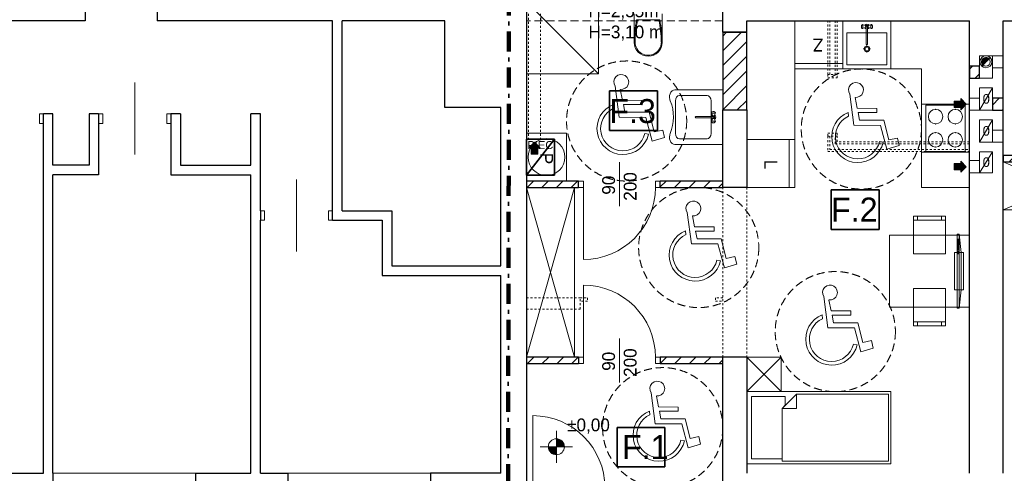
# Model space of a CAD drawing. Extents: x -220425 to -93252, y -20065 to 80294.
# Tile 72 of 103: x -129837 to -117547, y -9595 to -3929. Entities that reach past the tile are written whole.
import ezdxf

# ---------------------------------------------------------------- set-up
doc = ezdxf.new("R2010")
doc.units = 0
doc.header["$MEASUREMENT"] = 0
for name, pattern in [('Hidden Line', [50, 25, -25]), ('Krawędzie ukryte', [150, 100, -50]), ('Kreski i kropki', [450, 250, -100, 0, -100])]:
    doc.linetypes.add(name, pattern=pattern)
for name, color, linetype, lineweight, true_color in [('Arch drzwi_Nr_Pióra__4', 7, 'Continuous', 9, 0x029e21), ('Arch okna_Nr_Pióra__4', 7, 'Continuous', 9, 0x029e21), ('arch wypelnienia_Nr_Pióra__89', 7, 'Continuous', 20, 0x71cebe), ('Arch wyposarzenie_Nr_Pióra__2', 7, 'Continuous', 13, 0x7f7f7f), ('Arch wyposarzenie_Nr_Pióra__9', 7, 'Continuous', 13, 0x3dad99), ('Arch wyposazenie_Nr_Pióra__3', 7, 'Continuous', 18, 0xff6600), ('Arch wyposazenie_Nr_Pióra__9', 7, 'Continuous', 13, 0x3dad99)]:
    doc.layers.add(name, color=color, linetype=linetype, lineweight=lineweight, true_color=true_color)
for name, color, linetype, lineweight in [('Arch kominy_Nr_Pióra__1', 7, 'Continuous', 25), ('Arch kominy_Nr_Pióra__10', 134, 'Continuous', 18), ('Arch kominy_Nr_Pióra__21', 7, 'Continuous', 9), ('Arch opisy_Nr_Pióra__21', 7, 'Continuous', 9), ('arch wypelnienia_Nr_Pióra__21', 7, 'Continuous', 9), ('Arch wyposazenie_Nr_Pióra__26', 5, 'Continuous', 35), ('Arch ściany nośne_Nr_Pióra__21', 7, 'Continuous', 9), ('Arch ściany nośne_Nr_Pióra__27', 7, 'Continuous', 30), ('Drzwi ArchiCAD_Nr_Pióra__27', 7, 'Continuous', 30), ('Drzwi ArchiCAD_Nr_Pióra__5', 7, 'Continuous', 13), ('INWENT KONST. DREWNIANA_Nr_Pióra__20', 1, 'Continuous', 100), ('INWENT RZĘDNE_Nr_Pióra__21', 7, 'Continuous', 9), ('INWENT WYMIARY_Nr_Pióra__21', 7, 'Continuous', 9), ('INWENT. DRZWI_Nr_Pióra__101', 8, 'Continuous', 13), ('INWENT. DRZWI_Nr_Pióra__5', 7, 'Continuous', 13), ('INWENT. OKNA_Nr_Pióra__5', 7, 'Continuous', 13), ('INWENT.ŚCIANY_Nr_Pióra__1', 7, 'Continuous', 25), ('INWENT.ŚCIANY_Nr_Pióra__101', 8, 'Continuous', 13), ('INWENT.ŚCIANY_Nr_Pióra__5', 7, 'Continuous', 13), ('Istniejące kominy_Nr_Pióra__5', 7, 'Continuous', 13), ('Istniejące stropy_Nr_Pióra__5', 7, 'Continuous', 13), ('PODKŁAD', 252, 'Continuous', 35)]:
    doc.layers.add(name, color=color, linetype=linetype, lineweight=lineweight)
doc.styles.add('GENERATED_STYLE_2', font='txt')
doc.styles.add('GENERATED_STYLE_4', font='txt')
doc.styles.add('GENERATED_STYLE_6', font='txt')
doc.styles.add('GENERATED_STYLE_8', font='arial.ttf')
pattern_1 = [(45, (0, 0), (-91.92388, 91.92388), [])]

# ---------------------------------------------------------------- blocks, each defined once
blk = doc.blocks.new('parter')
at = {"layer": 'Arch ściany nośne_Nr_Pióra__21', "linetype": 'Continuous'}
h = blk.add_hatch(dxfattribs=at)
h.set_pattern_fill('Common_Brick', color=252, style=0, pattern_type=2)
h.set_pattern_definition(pattern_1)
h.paths.add_polyline_path([(-184922, -4085), (-184922, -5055), (-184622, -5055), (-184622, -4085)], flags=0)
h = blk.add_hatch(dxfattribs=at)
h.set_pattern_fill('Common_Brick', color=252, style=0, pattern_type=2)
h.set_pattern_definition(pattern_1)
h.paths.add_polyline_path([(-181717, -4660), (-181717, -4510), (-181842, -4510), (-181842, -4660)], flags=0)
h = blk.add_hatch(dxfattribs=at)
h.set_pattern_fill('Common_Brick', color=252, style=0, pattern_type=2)
h.set_pattern_definition(pattern_1)
h.paths.add_polyline_path([(-181422, -5060), (-181422, -4910), (-181557, -4910), (-181557, -5060)], flags=0)
h = blk.add_hatch(dxfattribs=at)
h.set_pattern_fill('Common_Brick', color=252, style=0, pattern_type=2)
h.set_pattern_definition(pattern_1)
h.paths.add_polyline_path([(-178672, -5625), (-181422, -5625), (-181422, -5705), (-178672, -5705)], flags=0)
h = blk.add_hatch(dxfattribs=at)
h.set_pattern_fill('Common_Brick', color=252, style=0, pattern_type=2)
h.set_pattern_definition(pattern_1)
h.paths.add_polyline_path([(-187372, -6025), (-186722, -6025), (-186722, -5945), (-187372, -5945)], flags=0)
h = blk.add_hatch(dxfattribs=at)
h.set_pattern_fill('Common_Brick', color=252, style=0, pattern_type=2)
h.set_pattern_definition(pattern_1)
h.paths.add_polyline_path([(-185702, -6025), (-184922, -6025), (-184922, -5945), (-185702, -5945)], flags=0)
h = blk.add_hatch(dxfattribs=at)
h.set_pattern_fill('Common_Brick', color=252, style=0, pattern_type=2)
h.set_pattern_definition(pattern_1)
h.paths.add_polyline_path([(-187372, -8225), (-186722, -8225), (-186722, -8145), (-187372, -8145)], flags=0)
h = blk.add_hatch(dxfattribs=at)
h.set_pattern_fill('Common_Brick', color=252, style=0, pattern_type=2)
h.set_pattern_definition(pattern_1)
h.paths.add_polyline_path([(-184922, -8145), (-185702, -8145), (-185702, -8225), (-184922, -8225)], flags=0)
at = {"layer": 'INWENT RZĘDNE_Nr_Pióra__21', "linetype": 'Continuous'}
for points in [[(-186999, -9263), (-186899, -9263), (-186907, -9225), (-186929, -9192), (-186961, -9171), (-186999, -9163)], [(-186999, -9263), (-187099, -9263), (-187092, -9301), (-187070, -9334), (-187038, -9355), (-186999, -9363)]]:
    blk.add_hatch(color=252, dxfattribs=at).paths.add_polyline_path(points, flags=0)
at = {"color": 252}
for p, q in [((-186334, -5313), (-186334, -4819)), ((-186334, -4819), (-185738, -4819)), ((-185738, -4819), (-185738, -5313)), ((-185738, -5313), (-186334, -5313)), ((-183567, -6548), (-183567, -6054)), ((-183567, -6054), (-182971, -6054)), ((-182971, -6054), (-182971, -6548)), ((-182971, -6548), (-183567, -6548)), ((-186240, -9515), (-186240, -9021)), ((-186240, -9021), (-185644, -9021)), ((-185644, -9021), (-185644, -9515)), ((-185644, -9515), (-186240, -9515))]:
    blk.add_line(p, q, dxfattribs=at)
at = {"layer": 'Arch kominy_Nr_Pióra__1', "color": 252, "linetype": 'Continuous'}
for points in [[(-181952, -5055), (-181952, -4915), (-181882, -4985)], [(-181952, -5025), (-182032, -4945), (-181952, -4945)], [(-182032, -5025), (-182032, -4945), (-181952, -5025)], [(-187312, -5530), (-187342, -5530), (-187312, -5500)], [(-187272, -5610), (-187312, -5500), (-187272, -5460)], [(-187312, -5610), (-187312, -5500), (-187272, -5610)], [(-187232, -5610), (-187272, -5460), (-187232, -5500)], [(-187272, -5610), (-187272, -5460), (-187232, -5610)], [(-187232, -5530), (-187232, -5500), (-187202, -5530)], [(-181952, -5805), (-182032, -5725), (-181952, -5725)], [(-182032, -5805), (-182032, -5725), (-181952, -5805)], [(-181952, -5835), (-181952, -5695), (-181882, -5765)]]:
    blk.add_solid(points, dxfattribs=at)
at = {"layer": 'Arch kominy_Nr_Pióra__21', "color": 252, "linetype": 'Hidden Line'}
for p, q in [((-187347, -3705), (-187347, -5420)), ((-187197, -3705), (-187197, -5420)), ((-187347, -5420), (-187197, -5420))]:
    blk.add_line(p, q, dxfattribs=at)
at = {"layer": 'Arch kominy_Nr_Pióra__21', "color": 252, "linetype": 'Continuous'}
for p, q in [((-181584, -4402), (-181690, -4508)), ((-181557, -4380), (-181422, -4380)), ((-181422, -4380), (-181422, -4530)), ((-181557, -4530), (-181422, -4530)), ((-181952, -4915), (-181882, -4985)), ((-181952, -4945), (-181952, -4915)), ((-181717, -4910), (-181842, -4910)), ((-181842, -4910), (-181842, -5060)), ((-182032, -4945), (-181952, -4945)), ((-182032, -4945), (-182032, -5025)), ((-182032, -5025), (-181952, -5025)), ((-181882, -4985), (-181952, -5055)), ((-181952, -5025), (-181952, -5055)), ((-181717, -5060), (-181842, -5060)), ((-181557, -5310), (-181422, -5310)), ((-181422, -5310), (-181422, -5460)), ((-187342, -5530), (-187272, -5460)), ((-187312, -5530), (-187342, -5530)), ((-187312, -5610), (-187312, -5530)), ((-187272, -5460), (-187202, -5530)), ((-187232, -5610), (-187232, -5530)), ((-187232, -5530), (-187202, -5530)), ((-181557, -5460), (-181422, -5460)), ((-187312, -5610), (-187232, -5610)), ((-182032, -5725), (-181952, -5725)), ((-182032, -5725), (-182032, -5805)), ((-181952, -5695), (-181882, -5765)), ((-181952, -5725), (-181952, -5695)), ((-181882, -5765), (-181952, -5835)), ((-181717, -5690), (-181842, -5690)), ((-181842, -5690), (-181842, -5840)), ((-182032, -5805), (-181952, -5805)), ((-181952, -5805), (-181952, -5835)), ((-181717, -5840), (-181842, -5840))]:
    blk.add_line(p, q, dxfattribs=at)
for radius in [75, 55]:
    blk.add_circle((-181637, -4455), radius, dxfattribs=at)
at = {"layer": 'Arch okna_Nr_Pióra__4', "color": 252, "linetype": 'Continuous'}
for p, q in [((-186212, -5710), (-186212, -6260)), ((-186212, -8460), (-186212, -7910)), ((-187292, -9775), (-187292, -8875))]:
    blk.add_line(p, q, dxfattribs=at)
blk.add_arc((-187292, -9775), 900, 0, 90, dxfattribs=at)
at = {"layer": 'Arch opisy_Nr_Pióra__21', "color": 252, "linetype": 'Continuous'}
for p, q in [((-186334, -5313), (-186334, -4819)), ((-186334, -4819), (-185738, -4819)), ((-185738, -4819), (-185738, -5313)), ((-185738, -5313), (-186334, -5313)), ((-183567, -6548), (-183567, -6054)), ((-183567, -6054), (-182971, -6054)), ((-182971, -6054), (-182971, -6548)), ((-182971, -6548), (-183567, -6548)), ((-186240, -9515), (-186240, -9021)), ((-186240, -9021), (-185644, -9021)), ((-185644, -9021), (-185644, -9515)), ((-185644, -9515), (-186240, -9515))]:
    blk.add_line(p, q, dxfattribs=at)
at = {"layer": 'Arch opisy_Nr_Pióra__21', "color": 252, "linetype": 'Krawędzie ukryte'}
for centre in [(-186122, -5195), (-183192, -5295), (-185222, -6775), (-183517, -7825), (-185672, -9025)]:
    blk.add_circle(centre, 750, dxfattribs=at)
at = {"layer": 'arch wypelnienia_Nr_Pióra__21', "color": 252, "linetype": 'Continuous'}
blk.add_line((-181676, -4494), (-181598, -4416), dxfattribs=at)
for start, end in [(45, 180), (180, 225)]:
    blk.add_arc((-181637, -4455), 55, start, end, dxfattribs=at)
at = {"layer": 'arch wypelnienia_Nr_Pióra__89', "color": 252, "linetype": 'Continuous'}
for points in [[(-181676, -4494), (-181688, -4445), (-181676, -4416)], [(-181637, -4455), (-181676, -4416), (-181637, -4400)], [(-181676, -4494), (-181676, -4416), (-181637, -4455)], [(-181637, -4455), (-181637, -4400), (-181598, -4416)], [(-181688, -4476), (-181692, -4455), (-181688, -4445)], [(-181688, -4476), (-181688, -4445), (-181676, -4494)]]:
    blk.add_solid(points, dxfattribs=at)
at = {"layer": 'Arch wyposarzenie_Nr_Pióra__2', "color": 252, "linetype": 'Continuous'}
for p, q in [((-186266, -4758), (-186214, -5147)), ((-186173, -4936), (-186201, -4801)), ((-183336, -4858), (-183284, -5247)), ((-183243, -5036), (-183271, -4901)), ((-186287, -4987), (-186281, -5034)), ((-185930, -4937), (-186173, -4936)), ((-186162, -4989), (-185930, -4990)), ((-186143, -5085), (-186162, -4989)), ((-185930, -4990), (-185930, -4937)), ((-183000, -5037), (-183243, -5036)), ((-183000, -5090), (-183000, -5037)), ((-186214, -5147), (-185883, -5149)), ((-185840, -5086), (-186143, -5085)), ((-185883, -5149), (-185802, -5448)), ((-185780, -5330), (-185840, -5086)), ((-183357, -5087), (-183351, -5134)), ((-183232, -5089), (-183000, -5090)), ((-183213, -5185), (-183232, -5089)), ((-183284, -5247), (-182953, -5249)), ((-182910, -5186), (-183213, -5185)), ((-182953, -5249), (-182872, -5548)), ((-182850, -5430), (-182910, -5186)), ((-185850, -5361), (-185896, -5351)), ((-185802, -5448), (-185648, -5401)), ((-185671, -5307), (-185780, -5330)), ((-185648, -5401), (-185671, -5307)), ((-182741, -5407), (-182850, -5430)), ((-182718, -5501), (-182741, -5407)), ((-182920, -5461), (-182966, -5451)), ((-182872, -5548), (-182718, -5501)), ((-185366, -6338), (-185314, -6727)), ((-185273, -6516), (-185301, -6381)), ((-185387, -6567), (-185381, -6614)), ((-185030, -6517), (-185273, -6516)), ((-185262, -6569), (-185030, -6570)), ((-185243, -6665), (-185262, -6569)), ((-185030, -6570), (-185030, -6517)), ((-185314, -6727), (-184983, -6729)), ((-184940, -6666), (-185243, -6665)), ((-184983, -6729), (-184902, -7028)), ((-184880, -6910), (-184940, -6666)), ((-184950, -6941), (-184996, -6931)), ((-184902, -7028), (-184748, -6981)), ((-184771, -6887), (-184880, -6910)), ((-184748, -6981), (-184771, -6887)), ((-183661, -7388), (-183609, -7777)), ((-183568, -7566), (-183596, -7431)), ((-183682, -7617), (-183676, -7664)), ((-183325, -7567), (-183568, -7566)), ((-183557, -7619), (-183325, -7620)), ((-183538, -7715), (-183557, -7619)), ((-183325, -7620), (-183325, -7567)), ((-183235, -7716), (-183538, -7715)), ((-183175, -7960), (-183235, -7716)), ((-183609, -7777), (-183278, -7779)), ((-183278, -7779), (-183197, -8078)), ((-183245, -7991), (-183291, -7981)), ((-183066, -7937), (-183175, -7960)), ((-183043, -8031), (-183066, -7937)), ((-183197, -8078), (-183043, -8031)), ((-185816, -8588), (-185764, -8977)), ((-185723, -8766), (-185751, -8631)), ((-185837, -8817), (-185831, -8864)), ((-185480, -8767), (-185723, -8766)), ((-185712, -8819), (-185480, -8820)), ((-185693, -8915), (-185712, -8819)), ((-185480, -8820), (-185480, -8767)), ((-185390, -8916), (-185693, -8915)), ((-185330, -9160), (-185390, -8916)), ((-185764, -8977), (-185433, -8979)), ((-185433, -8979), (-185352, -9278)), ((-185400, -9191), (-185446, -9181)), ((-185221, -9137), (-185330, -9160)), ((-185198, -9231), (-185221, -9137)), ((-185352, -9278), (-185198, -9231))]:
    blk.add_line(p, q, dxfattribs=at)
for centre, major_axis, start_param, end_param in [((-186189, -4707), (92.9, 0), 4.583801, 10.008202), ((-183259, -4807), (92.9, 0), 4.583801, 10.008202), ((-186167, -5289), (325, 0), 1.947533, 6.059917), ((-186167, -5289), (279, 0), 1.989195, 6.059917), ((-183237, -5389), (325, 0), 1.947533, 6.059917), ((-183237, -5389), (279, 0), 1.989195, 6.059917), ((-185289, -6287), (92.9, 0), 4.583801, 10.008202), ((-185267, -6869), (325, 0), 1.947533, 6.059917), ((-185267, -6869), (279, 0), 1.989195, 6.059917), ((-183584, -7337), (92.9, 0), 4.583801, 10.008202), ((-183562, -7919), (325, 0), 1.947533, 6.059917), ((-183562, -7919), (279, 0), 1.989195, 6.059917), ((-185739, -8537), (92.9, 0), 4.583801, 10.008202), ((-185717, -9119), (325, 0), 1.947533, 6.059917), ((-185717, -9119), (279, 0), 1.989195, 6.059917)]:
    blk.add_ellipse(centre, major_axis=major_axis, ratio=0.999933, start_param=start_param, end_param=end_param, dxfattribs=at)
at = {"layer": 'Arch wyposarzenie_Nr_Pióra__9', "color": 252, "linetype": 'Continuous'}
for p, q in [((-187372, -3705), (-186472, -4605)), ((-186472, -4605), (-186472, -3705)), ((-187192, -3901), (-187192, -3936)), ((-183190, -4000), (-183192, -4005)), ((-183192, -4005), (-183192, -4012)), ((-183192, -4012), (-183192, -4019)), ((-183192, -4019), (-183192, -4025)), ((-183192, -4025), (-183190, -4030)), ((-183188, -3996), (-183190, -4000)), ((-183190, -4030), (-183188, -4034)), ((-183183, -3993), (-183188, -3996)), ((-183183, -4038), (-183188, -4034)), ((-183180, -3991), (-183183, -3993)), ((-183183, -4038), (-183180, -4039)), ((-183142, -4003), (-183180, -3991)), ((-183177, -3993), (-183180, -3991)), ((-183142, -4027), (-183180, -4039)), ((-183180, -4039), (-183177, -4038)), ((-183175, -3997), (-183177, -3993)), ((-183177, -4038), (-183175, -4034)), ((-183173, -4003), (-183175, -3997)), ((-183175, -4034), (-183173, -4027)), ((-183172, -4011), (-183173, -4003)), ((-183173, -4027), (-183172, -4019)), ((-183172, -4019), (-183172, -4011)), ((-183130, -4014), (-183130, -4234)), ((-183115, -4234), (-183115, -4014)), ((-183102, -4003), (-183065, -3991)), ((-183102, -4027), (-183065, -4039)), ((-183072, -4003), (-183073, -4011)), ((-183073, -4011), (-183073, -4019)), ((-183073, -4019), (-183072, -4027)), ((-183070, -3997), (-183072, -4003)), ((-183072, -4027), (-183070, -4034)), ((-183068, -3993), (-183070, -3997)), ((-183070, -4034), (-183068, -4038)), ((-183065, -3991), (-183068, -3993)), ((-183068, -4038), (-183065, -4039)), ((-183062, -3993), (-183065, -3991)), ((-183065, -4039), (-183062, -4038)), ((-183062, -3993), (-183057, -3996)), ((-183062, -4038), (-183057, -4034)), ((-183055, -4000), (-183057, -3996)), ((-183057, -4034), (-183055, -4030)), ((-183053, -4005), (-183055, -4000)), ((-183055, -4030), (-183053, -4025)), ((-183052, -4012), (-183053, -4005)), ((-183053, -4025), (-183052, -4019)), ((-183052, -4019), (-183052, -4012)), ((-183139, -4295), (-183168, -4295)), ((-183122, -4278), (-183122, -4250)), ((-183077, -4295), (-183106, -4295)), ((-183122, -4341), (-183122, -4312)), ((-186472, -4605), (-187372, -4605)), ((-184922, -4807), (-185520, -4807)), ((-185462, -4875), (-185118, -4875)), ((-184922, -5487), (-184922, -4807)), ((-185512, -5351), (-185512, -4943)), ((-185067, -5351), (-185067, -4943)), ((-185257, -5139), (-185037, -5139)), ((-185037, -5155), (-185257, -5155)), ((-185062, -5089), (-185061, -5087)), ((-185050, -5127), (-185062, -5089)), ((-185061, -5092), (-185062, -5089)), ((-185061, -5087), (-185057, -5081)), ((-185057, -5095), (-185061, -5092)), ((-185057, -5081), (-185054, -5079)), ((-185050, -5096), (-185057, -5095)), ((-185054, -5079), (-185048, -5078)), ((-185042, -5097), (-185050, -5096)), ((-185048, -5078), (-185042, -5077)), ((-185042, -5077), (-185035, -5077)), ((-185034, -5097), (-185042, -5097)), ((-185035, -5077), (-185028, -5078)), ((-185026, -5096), (-185034, -5097)), ((-185028, -5078), (-185023, -5079)), ((-185026, -5127), (-185014, -5089)), ((-185020, -5095), (-185026, -5096)), ((-185023, -5079), (-185019, -5081)), ((-185016, -5092), (-185020, -5095)), ((-185016, -5087), (-185019, -5081)), ((-185016, -5087), (-185014, -5089)), ((-185014, -5089), (-185016, -5092)), ((-185050, -5167), (-185062, -5205)), ((-185062, -5205), (-185061, -5202)), ((-185061, -5207), (-185062, -5205)), ((-185061, -5202), (-185057, -5199)), ((-185061, -5207), (-185057, -5213)), ((-185057, -5199), (-185050, -5197)), ((-185054, -5215), (-185057, -5213)), ((-185048, -5216), (-185054, -5215)), ((-185050, -5197), (-185042, -5196)), ((-185042, -5217), (-185048, -5216)), ((-185042, -5196), (-185034, -5196)), ((-185035, -5217), (-185042, -5217)), ((-185028, -5216), (-185035, -5217)), ((-185034, -5196), (-185026, -5197)), ((-185023, -5215), (-185028, -5216)), ((-185026, -5167), (-185014, -5205)), ((-185026, -5197), (-185020, -5199)), ((-185019, -5213), (-185023, -5215)), ((-185020, -5199), (-185016, -5202)), ((-185016, -5207), (-185019, -5213)), ((-185016, -5202), (-185014, -5205)), ((-185014, -5205), (-185016, -5207)), ((-185520, -5487), (-184922, -5487)), ((-185118, -5419), (-185462, -5419))]:
    blk.add_line(p, q, dxfattribs=at)
for centre, radius in [((-183122, -4295), 35), ((-183122, -4295), 25), ((-187122, -5645), 230)]:
    blk.add_circle(centre, radius, dxfattribs=at)
for centre, radius, start, end in [((-183122, -4015), 30, 27.9765, 152.0235), ((-183122, -4015), 30, 207.9765, 254.7747), ((-183122, -4015), 16.8, 298.0549, 241.9451), ((-183122, -4015), 8, 10, 170), ((-183122, -4015), 30, 285.2253, 332.0235), ((-183122, -4234), 7.88, 180, 0), ((-185257, -5147), 7.88, 90, 270), ((-185038, -5147), 30, 117.9765, 164.7747), ((-185038, -5147), 30, 195.2253, 242.0235), ((-185038, -5147), 16.8, 208.0549, 151.9451), ((-185038, -5147), 8, 280, 80), ((-185038, -5147), 30, 297.9765, 62.0235)]:
    blk.add_arc(centre, radius, start, end, dxfattribs=at)
for centre, major_axis, start_param, end_param in [((-185520, -4897), (0, 90.2), 0, 2.147669), ((-185461, -4944), (0, 69.5), 0.021486, 1.549311), ((-185119, -4944), (0, 69.5), 4.733875, 6.2617), ((-185839, -5147), (0, 405), 4.18494, 5.236377), ((-185520, -5397), (0, 90.2), 0.993924, 3.141593), ((-185461, -5349), (0, 69.5), 1.592282, 3.120107), ((-185119, -5349), (0, 69.5), 3.163078, 4.690903)]:
    blk.add_ellipse(centre, major_axis=major_axis, ratio=0.746013, start_param=start_param, end_param=end_param, dxfattribs=at)
at = {"layer": 'Arch wyposazenie_Nr_Pióra__26', "color": 252, "linetype": 'Continuous'}
for p, q in [((-187022, -5420), (-187372, -5870)), ((-187372, -5420), (-187022, -5420)), ((-187372, -5870), (-187372, -5420)), ((-187022, -5420), (-187022, -5870)), ((-187022, -5870), (-187372, -5870))]:
    blk.add_line(p, q, dxfattribs=at)
at = {"layer": 'Arch wyposazenie_Nr_Pióra__3', "color": 252, "linetype": 'Continuous'}
for p, q in [((-181842, -4985), (-182442, -4985)), ((-182442, -5585), (-182442, -4985)), ((-181897, -4995), (-182387, -4995)), ((-182387, -4995), (-182387, -5575)), ((-181897, -5575), (-181897, -4995)), ((-181842, -5585), (-181842, -4985)), ((-181842, -5585), (-182442, -5585)), ((-182387, -5575), (-181897, -5575))]:
    blk.add_line(p, q, dxfattribs=at)
for centre, start, end in [((-182265, -5140), 90, 270), ((-182265, -5140), 270, 90), ((-182020, -5140), 90, 270), ((-182020, -5140), 270, 90), ((-182265, -5430), 90, 270), ((-182265, -5430), 270, 90), ((-182020, -5430), 90, 270), ((-182020, -5430), 270, 90)]:
    blk.add_arc(centre, 90, start, end, dxfattribs=at)
for p in [(-182265, -5050), (-182020, -5050), (-182265, -5230), (-182020, -5230), (-182265, -5340), (-182020, -5340), (-182265, -5520), (-182020, -5520)]:
    blk.add_point(p, dxfattribs=at)
at = {"layer": 'Arch wyposazenie_Nr_Pióra__9', "color": 252, "linetype": 'Continuous'}
for p, q in [((-186027, -4211), (-186027, -3855)), ((-185677, -4211), (-185677, -3855)), ((-185708, -3933), (-185997, -3933)), ((-184022, -4545), (-184022, -3945)), ((-184022, -3945), (-183422, -3945)), ((-183422, -4545), (-183422, -3945)), ((-183422, -3945), (-183422, -4545)), ((-183422, -3945), (-182822, -3945)), ((-183422, -3995), (-183422, -4495)), ((-182822, -4545), (-182822, -3945)), ((-183372, -4095), (-182872, -4095)), ((-183372, -4495), (-183372, -4095)), ((-182872, -4095), (-182872, -4495)), ((-183422, -4475), (-184022, -4475)), ((-184022, -4545), (-182442, -4545)), ((-184022, -6025), (-184022, -4545)), ((-183422, -4545), (-184022, -4545)), ((-183422, -4545), (-182822, -4545)), ((-182872, -4495), (-183372, -4495)), ((-182442, -4545), (-182442, -6025)), ((-187372, -5345), (-186872, -5345)), ((-187372, -5945), (-187372, -5345)), ((-186872, -5345), (-186872, -5945)), ((-184022, -5425), (-184622, -5425)), ((-184622, -5425), (-184622, -6025)), ((-184092, -6025), (-184092, -5425)), ((-184022, -6025), (-184022, -5425)), ((-180027, -6305), (-181422, -5705)), ((-181422, -6305), (-180027, -5705)), ((-186872, -5945), (-187372, -5945)), ((-186772, -6025), (-187372, -8145)), ((-186772, -8145), (-187372, -6025)), ((-186772, -6025), (-186772, -8145)), ((-184622, -6025), (-184022, -6025)), ((-182442, -6025), (-181842, -6025)), ((-182542, -6385), (-182542, -6855)), ((-182142, -6385), (-182542, -6385)), ((-182492, -6435), (-182492, -6385)), ((-182192, -6435), (-182192, -6385)), ((-182142, -6855), (-182142, -6385)), ((-180027, -6305), (-181422, -6305)), ((-182542, -6435), (-182142, -6435)), ((-181842, -6620), (-182842, -6620)), ((-182842, -6620), (-182842, -7520)), ((-181997, -6607), (-181972, -6607)), ((-181997, -7533), (-181997, -6607)), ((-181972, -6607), (-181947, -6839)), ((-181972, -7533), (-181972, -6607)), ((-181842, -7520), (-181842, -6620)), ((-181987, -6669), (-181987, -6731)), ((-181981, -6669), (-181987, -6669)), ((-181987, -6731), (-181981, -6731)), ((-181981, -6746), (-181987, -6746)), ((-181987, -6746), (-181987, -6808)), ((-181981, -6731), (-181981, -6669)), ((-181981, -6808), (-181981, -6746)), ((-182542, -6855), (-182142, -6855)), ((-182030, -7302), (-182030, -6839)), ((-182030, -6839), (-181915, -6839)), ((-181987, -6808), (-181981, -6808)), ((-181987, -6823), (-181987, -6854)), ((-181981, -6823), (-181987, -6823)), ((-181987, -6854), (-181981, -6854)), ((-181981, -6854), (-181981, -6823)), ((-181947, -6839), (-181947, -7302)), ((-181915, -6839), (-181915, -7302)), ((-182542, -7755), (-182542, -7285)), ((-182542, -7285), (-182142, -7285)), ((-182142, -7285), (-182142, -7755)), ((-181915, -7302), (-182030, -7302)), ((-181947, -7302), (-181972, -7533)), ((-182842, -7520), (-181842, -7520)), ((-181972, -7533), (-181997, -7533)), ((-182542, -7705), (-182142, -7705)), ((-182492, -7705), (-182492, -7755)), ((-182192, -7705), (-182192, -7755)), ((-182142, -7755), (-182542, -7755)), ((-184192, -8145), (-184622, -8145)), ((-184192, -8145), (-184622, -8575)), ((-184192, -8575), (-184622, -8145)), ((-184192, -8575), (-184192, -8145)), ((-184622, -8575), (-184222, -8575)), ((-184622, -8575), (-184622, -9475)), ((-184622, -8575), (-182822, -8575)), ((-182822, -8575), (-182822, -9475)), ((-184562, -8635), (-184142, -8635)), ((-184562, -9415), (-184562, -8635)), ((-184182, -8785), (-184002, -8605)), ((-184142, -8635), (-184142, -8745)), ((-184002, -8605), (-184002, -8785)), ((-184002, -8605), (-182852, -8605)), ((-182852, -8605), (-182852, -9445)), ((-184142, -8745), (-184182, -8785)), ((-184182, -8785), (-184002, -8785)), ((-184182, -9445), (-184182, -8785)), ((-184182, -8785), (-184182, -9415)), ((-184182, -9415), (-184562, -9415)), ((-182852, -9445), (-184182, -9445)), ((-182822, -9475), (-184622, -9475))]:
    blk.add_line(p, q, dxfattribs=at)
for centre, major_axis, start_param, end_param in [((-184526, -4231), (1501, 0), 2.940225, 3.128195), ((-184526, -4231), (1490, 0), 2.938667, 3.128195), ((-187179, -4231), (1490, 0), 0.013398, 0.202926), ((-187179, -4231), (1501, 0), 0.013398, 0.201367), ((-185852, -4211), (175, 0), 3.141593, 6.283185), ((-185852, -4211), (164, 0), 3.126427, 6.283185)]:
    blk.add_ellipse(centre, major_axis=major_axis, ratio=0.99359, start_param=start_param, end_param=end_param, dxfattribs=at)
at = {"layer": 'Arch ściany nośne_Nr_Pióra__27', "color": 252, "linetype": 'Continuous'}
for p, q in [((-184622, -4085), (-184922, -4085)), ((-184922, -4085), (-184922, -5055)), ((-184622, -5055), (-184622, -4085)), ((-181842, -4510), (-181842, -4660)), ((-181717, -4510), (-181842, -4510)), ((-181717, -4660), (-181717, -4510)), ((-181842, -4660), (-181717, -4660)), ((-181557, -4910), (-181557, -5060)), ((-181422, -4910), (-181557, -4910)), ((-181422, -5060), (-181422, -4910)), ((-184922, -5055), (-184622, -5055)), ((-181557, -5060), (-181422, -5060)), ((-181422, -5625), (-181422, -5705)), ((-178672, -5625), (-181422, -5625)), ((-181422, -5705), (-178672, -5705)), ((-187372, -5945), (-187372, -6025)), ((-186722, -5945), (-187372, -5945)), ((-186722, -6025), (-186722, -5945)), ((-184922, -5945), (-185702, -5945)), ((-185702, -6025), (-185702, -5945)), ((-184922, -6025), (-184922, -5945)), ((-187372, -6025), (-186722, -6025)), ((-185702, -6025), (-184922, -6025)), ((-187372, -8145), (-187372, -8225)), ((-186722, -8145), (-187372, -8145)), ((-187372, -8225), (-186722, -8225)), ((-186722, -8145), (-186722, -8225)), ((-184922, -8145), (-185702, -8145)), ((-185702, -8145), (-185702, -8225)), ((-185702, -8225), (-184922, -8225)), ((-184922, -8225), (-184922, -8145))]:
    blk.add_line(p, q, dxfattribs=at)
at = {"layer": 'Drzwi ArchiCAD_Nr_Pióra__27', "color": 252, "linetype": 'Continuous'}
for p, q in [((-186722, -6025), (-186722, -5945)), ((-185702, -6025), (-185702, -5945)), ((-186722, -8145), (-186722, -8225)), ((-185702, -8145), (-185702, -8225))]:
    blk.add_line(p, q, dxfattribs=at)
at = {"layer": 'Drzwi ArchiCAD_Nr_Pióra__5', "color": 252, "linetype": 'Continuous'}
for p, q in [((-186722, -5945), (-186722, -6025)), ((-186662, -5945), (-186722, -5945)), ((-186662, -6025), (-186662, -5945)), ((-185762, -5945), (-185762, -6025)), ((-185702, -5945), (-185762, -5945)), ((-185702, -6025), (-185702, -5945)), ((-186722, -6025), (-186662, -6025)), ((-186662, -6025), (-186662, -6925)), ((-185762, -6025), (-185702, -6025)), ((-186662, -8145), (-186662, -7245)), ((-186722, -8225), (-186722, -8145)), ((-186722, -8145), (-186662, -8145)), ((-186662, -8225), (-186722, -8225)), ((-186662, -8145), (-186662, -8225)), ((-185762, -8145), (-185702, -8145)), ((-185762, -8225), (-185762, -8145)), ((-185702, -8225), (-185762, -8225)), ((-185702, -8145), (-185702, -8225))]:
    blk.add_line(p, q, dxfattribs=at)
for centre, start, end in [((-186662, -6025), 270, 0), ((-186662, -8145), 0, 90)]:
    blk.add_arc(centre, 900, start, end, dxfattribs=at)
at = {"layer": 'INWENT KONST. DREWNIANA_Nr_Pióra__20', "color": 252, "linetype": 'Kreski i kropki'}
blk.add_line((-187590, -3628), (-187602, -9993), dxfattribs=at)
at = {"layer": 'INWENT RZĘDNE_Nr_Pióra__21', "color": 252, "linetype": 'Continuous'}
for p, q in [((-186999, -9463), (-186999, -9063)), ((-187199, -9263), (-186799, -9263))]:
    blk.add_line(p, q, dxfattribs=at)
blk.add_circle((-186999, -9263), 100, dxfattribs=at)
at = {"layer": 'INWENT. DRZWI_Nr_Pióra__101', "color": 252, "linetype": 'Hidden Line'}
for p, q in [((-183612, -4615), (-183612, -4655)), ((-183612, -4655), (-183492, -4655)), ((-183492, -4655), (-183492, -4615)), ((-183612, -5345), (-183492, -5345)), ((-183612, -5385), (-183612, -5345)), ((-183492, -5345), (-183492, -5385)), ((-186702, -7405), (-186612, -7405)), ((-186612, -7445), (-186702, -7445)), ((-186612, -7405), (-186612, -7445)), ((-185012, -7405), (-185012, -7445)), ((-184922, -7405), (-185012, -7405)), ((-185012, -7445), (-184922, -7445))]:
    blk.add_line(p, q, dxfattribs=at)
at = {"layer": 'INWENT. DRZWI_Nr_Pióra__5', "color": 252, "linetype": 'Continuous'}
for p, q in [((-192262, -4715), (-192262, -5615)), ((-193452, -5105), (-193452, -5225)), ((-193402, -5105), (-193452, -5105)), ((-192712, -5105), (-192662, -5105)), ((-192662, -5105), (-192662, -5225)), ((-191862, -5105), (-191862, -5225)), ((-191812, -5105), (-191862, -5105)), ((-193452, -5225), (-193402, -5225)), ((-192662, -5225), (-192712, -5225)), ((-191862, -5225), (-191812, -5225)), ((-190242, -5925), (-190242, -6825)), ((-190692, -6315), (-190642, -6315)), ((-190642, -6315), (-190642, -6435)), ((-189842, -6315), (-189842, -6435)), ((-189792, -6315), (-189842, -6315)), ((-190642, -6435), (-190692, -6435)), ((-189842, -6435), (-189792, -6435))]:
    blk.add_line(p, q, dxfattribs=at)
at = {"layer": 'INWENT. OKNA_Nr_Pióra__5', "color": 252, "linetype": 'Continuous'}
for p, q in [((-191502, -9595), (-193282, -9595)), ((-188572, -9595), (-190352, -9595))]:
    blk.add_line(p, q, dxfattribs=at)
at = {"layer": 'INWENT.ŚCIANY_Nr_Pióra__1', "color": 252, "linetype": 'Continuous'}
for p, q in [((-192882, -3415), (-192882, -3945)), ((-191982, -3415), (-191982, -3945)), ((-187372, -3415), (-187372, -10015)), ((-184922, -4085), (-184922, -3525)), ((-192882, -3945), (-194352, -3945)), ((-189792, -3945), (-191982, -3945)), ((-189792, -6435), (-189792, -3945)), ((-188392, -3945), (-189672, -3945)), ((-189672, -6315), (-189672, -3945)), ((-188392, -5025), (-188392, -3945)), ((-184622, -4085), (-184622, -3945)), ((-184622, -3945), (-181842, -3945)), ((-181842, -9595), (-181842, -3945)), ((-181422, -3945), (-180792, -3945)), ((-181422, -9595), (-181422, -3945)), ((-184922, -4085), (-184622, -4085)), ((-187692, -5025), (-188392, -5025)), ((-187692, -7005), (-187692, -5025)), ((-193402, -9595), (-193402, -5105)), ((-193282, -5105), (-193402, -5105)), ((-193282, -5745), (-193282, -5105)), ((-192712, -5105), (-192832, -5105)), ((-192832, -5105), (-192832, -5745)), ((-192712, -5105), (-192712, -5865)), ((-191812, -5105), (-191812, -5865)), ((-191692, -5105), (-191812, -5105)), ((-191692, -5105), (-191692, -5745)), ((-190692, -5105), (-190812, -5105)), ((-190812, -5745), (-190812, -5105)), ((-190692, -6315), (-190692, -5105)), ((-184922, -6025), (-184922, -5055)), ((-184922, -5055), (-184622, -5055)), ((-184622, -5055), (-184622, -6025)), ((-192832, -5745), (-193282, -5745)), ((-191692, -5745), (-190812, -5745)), ((-193282, -9595), (-193282, -5865)), ((-192712, -5865), (-193282, -5865)), ((-191812, -5865), (-190812, -5865)), ((-190812, -9595), (-190812, -5865)), ((-184622, -6025), (-184922, -6025)), ((-190692, -6315), (-190692, -6435)), ((-189672, -6315), (-189052, -6315)), ((-189052, -6315), (-189052, -7005)), ((-190692, -9595), (-190692, -6435)), ((-189792, -6435), (-189172, -6435)), ((-189172, -6435), (-189172, -7125)), ((-189052, -7005), (-187692, -7005)), ((-189172, -7125), (-187692, -7125)), ((-187692, -9595), (-187692, -7125)), ((-184622, -8145), (-184922, -8145)), ((-184922, -10015), (-184922, -8145)), ((-184622, -8145), (-184622, -9595)), ((-194432, -9595), (-193402, -9595)), ((-193282, -9595), (-193282, -9875)), ((-191502, -9595), (-191502, -9875)), ((-191502, -9595), (-190812, -9595)), ((-190692, -9595), (-190352, -9595)), ((-190352, -9595), (-190352, -9875)), ((-188572, -9595), (-188572, -9875)), ((-187692, -9595), (-188572, -9595))]:
    blk.add_line(p, q, dxfattribs=at)
at = {"layer": 'INWENT.ŚCIANY_Nr_Pióra__101', "color": 252, "linetype": 'Hidden Line'}
for p, q in [((-183612, -4615), (-183612, -3945)), ((-183587, -4615), (-183587, -3945)), ((-183517, -3945), (-183517, -4615)), ((-183492, -3945), (-183492, -4615)), ((-183492, -4615), (-183612, -4615)), ((-183612, -5385), (-183612, -5575)), ((-183492, -5385), (-183612, -5385)), ((-183587, -5385), (-183587, -5550)), ((-183517, -5480), (-183517, -5385)), ((-183492, -5455), (-183492, -5385)), ((-181842, -5480), (-183517, -5480)), ((-181842, -5455), (-183492, -5455)), ((-183612, -5575), (-181842, -5575)), ((-183587, -5550), (-181842, -5550)), ((-184922, -8145), (-184922, -6025)), ((-184622, -6025), (-184622, -8145)), ((-187372, -7405), (-186702, -7405)), ((-186702, -7545), (-186702, -7405)), ((-187372, -7545), (-186702, -7545))]:
    blk.add_line(p, q, dxfattribs=at)
at = {"layer": 'INWENT.ŚCIANY_Nr_Pióra__5', "color": 252, "linetype": 'Continuous'}
blk.add_line((-183492, -3945), (-183612, -3945), dxfattribs=at)
at = {"layer": 'Istniejące kominy_Nr_Pióra__5', "color": 252, "linetype": 'Continuous'}
for p, q in [((-181557, -4380), (-181717, -4380)), ((-181717, -4660), (-181717, -4380)), ((-181557, -4380), (-181557, -4660)), ((-181717, -4510), (-181842, -4510)), ((-181717, -4660), (-181842, -4660)), ((-181557, -4660), (-181717, -4660)), ((-181717, -5060), (-181717, -4780)), ((-181717, -5060), (-181557, -4780)), ((-181557, -4780), (-181717, -4780)), ((-181557, -4780), (-181557, -5060)), ((-181717, -4910), (-181842, -4910)), ((-181557, -4910), (-181422, -4910)), ((-181717, -5060), (-181842, -5060)), ((-181557, -5060), (-181717, -5060)), ((-181557, -5060), (-181422, -5060)), ((-181717, -5460), (-181717, -5180)), ((-181717, -5460), (-181557, -5180)), ((-181557, -5180), (-181717, -5180)), ((-181557, -5180), (-181557, -5460)), ((-181557, -5310), (-181422, -5310)), ((-181557, -5460), (-181717, -5460)), ((-181557, -5460), (-181422, -5460)), ((-181717, -5840), (-181717, -5580)), ((-181717, -5840), (-181557, -5580)), ((-181557, -5580), (-181717, -5580)), ((-181557, -5580), (-181557, -5840)), ((-181717, -5690), (-181842, -5690)), ((-181717, -5840), (-181842, -5840)), ((-181557, -5840), (-181717, -5840))]:
    blk.add_line(p, q, dxfattribs=at)
at = {"layer": 'Istniejące stropy_Nr_Pióra__5', "color": 252, "linetype": 'Krawędzie ukryte'}
blk.add_line((-184922, -3945), (-187372, -3945), dxfattribs=at)
at = {"layer": 'Arch drzwi_Nr_Pióra__4', "color": 252, "linetype": 'Continuous', "style": 'GENERATED_STYLE_6'}
for s, p in [('90', (-186267, -6115)), ('200', (-185998, -6191)), ('90', (-186267, -8315)), ('200', (-185998, -8391))]:
    blk.add_text(s, height=160, rotation=90, dxfattribs=at).set_placement(p)
at = {"layer": 'Arch kominy_Nr_Pióra__10', "color": 252, "linetype": 'Continuous', "style": 'GENERATED_STYLE_6'}
for p in [(-181677, -4978), (-181677, -5378), (-181677, -5768)]:
    blk.add_text('0', height=120, dxfattribs=at).set_placement(p)
at = {"layer": 'Arch opisy_Nr_Pióra__21', "color": 252, "linetype": 'Continuous'}
for s, height, style, p in [('F.3', 300, 'GENERATED_STYLE_4', (-186336, -5221)), ('PIEC', 100, 'GENERATED_STYLE_8', (-187362, -5545)), ('F.2', 300, 'GENERATED_STYLE_4', (-183569, -6451)), ('F.1', 300, 'GENERATED_STYLE_4', (-186178, -9418))]:
    blk.add_text(s, height=height, dxfattribs=dict(at, style=style)).set_placement(p)
at = {"layer": 'Arch wyposazenie_Nr_Pióra__9', "color": 252, "linetype": 'Continuous', "style": 'GENERATED_STYLE_6'}
for s, rotation, p in [('Z', 180, (-183669, -4167)), ('P', 270, (-187201, -5592)), ('L', 270, (-184402, -5679))]:
    blk.add_text(s, height=160, rotation=rotation, dxfattribs=at).set_placement(p)
at = {"layer": 'INWENT RZĘDNE_Nr_Pióra__21', "color": 252, "insert": (-186865, -9100), "char_height": 160, "attachment_point": 7, "style": 'GENERATED_STYLE_2'}
blk.add_mtext('{±0,00}', dxfattribs=at)
at = {"layer": 'INWENT WYMIARY_Nr_Pióra__21', "color": 252, "linetype": 'Continuous', "style": 'GENERATED_STYLE_2'}
for s, p in [('H=2,55m', (-186598, -3898)), ('H=3,10 m', (-186598, -4162))]:
    blk.add_text(s, height=160, dxfattribs=at).set_placement(p)

msp = doc.modelspace()

# ---------------------------------------------------------------- block references
at = {"layer": 'PODKŁAD'}
msp.add_blockref('parter', (63861, 0), dxfattribs=at)
msp.add_blockref('parter', (63861, 0), dxfattribs=at)

doc.saveas('drawing.dxf')
